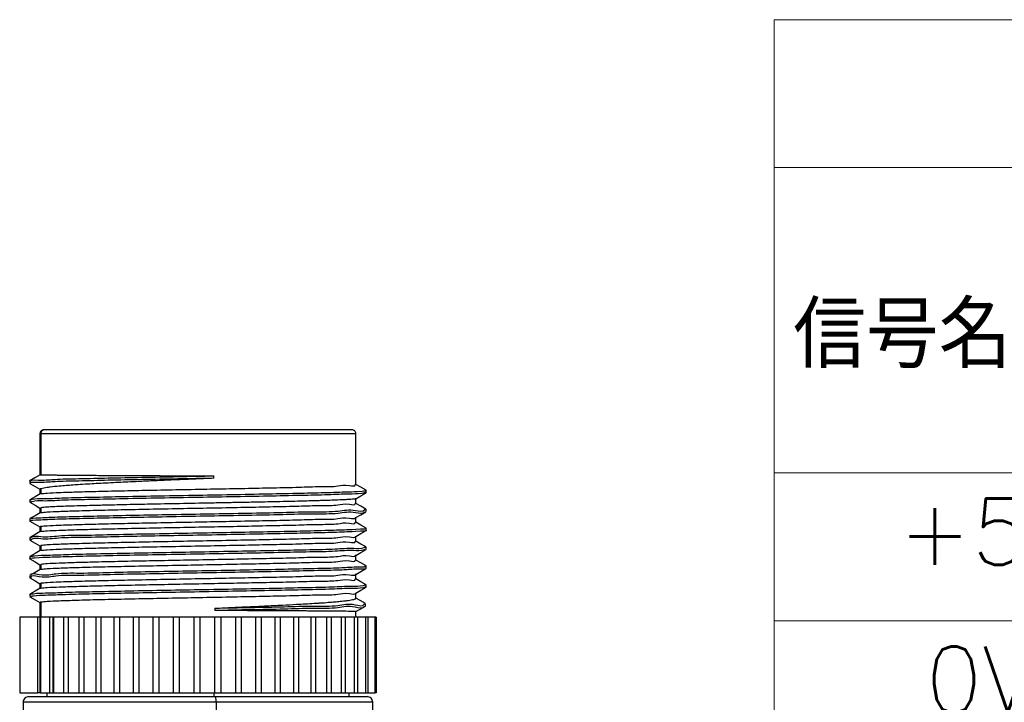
# Model space of a CAD drawing. Header units: millimetres. Extents: x 10 to 584, y 10 to 410.
# Tile 24 of 26: x 337 to 389, y 313 to 349. Entities that reach past the tile are written whole.
import ezdxf

# ---------------------------------------------------------------- set-up
doc = ezdxf.new("R2010")
doc.units = ezdxf.units.MM
doc.header["$LTSCALE"] = 2
doc.linetypes.add('SLD-实线', pattern=[0])
doc.styles.add('SLDTEXTSTYLE0', font='txt', dxfattribs={"bigfont": 'bigfont'})

# ---------------------------------------------------------------- blocks, each defined once
blk = doc.blocks.new('SW_TABLEANNOTATION_1')
at = {"color": 0, "linetype": 'SLD-实线', "lineweight": 18}
for q in [(0, -7.819), (21.821, 0)]:
    blk.add_line((0, 0), q, dxfattribs=at)
at = {"color": 0, "linetype": 'Continuous', "lineweight": 0}
for p, q in [((0, -7.819), (0, -23.989)), ((0, -7.819), (21.821, -7.819)), ((0, -23.989), (0, -31.809)), ((0, -23.989), (21.821, -23.989)), ((0, -31.809), (0, -39.628)), ((0, -31.809), (21.821, -31.809))]:
    blk.add_line(p, q, dxfattribs=at)
at = {"color": 0, "linetype": 'Continuous', "lineweight": 0, "char_height": 3.5, "attachment_point": 1, "style": 'SLDTEXTSTYLE0'}
for s, insert in [('信号名', (1, -14.931)), ('+5V', (6.546, -25.348)), ('0V', (8.001, -33.168))]:
    blk.add_mtext(s, dxfattribs=dict(at, insert=insert))

msp = doc.modelspace()

# ---------------------------------------------------------------- linework, layer by layer
at = {"color": 7, "linetype": 'SLD-实线', "lineweight": 25}
for p, q in [((337.955001, 327.374858), (337.955001, 325.184365)), ((338.000732, 327.374858), (338.000732, 325.19607)), ((338.199638, 327.574861), (338.155001, 327.574861)), ((354.475001, 327.574861), (338.199638, 327.574861)), ((354.675002, 324.681138), (354.675002, 327.374858)), ((337.416428, 324.870412), (337.416428, 324.745414)), ((347.16279, 325.011869), (347.16279, 325.136867)), ((337.955001, 324.456994), (337.955001, 324.183633)), ((337.996694, 324.18592), (338.000732, 324.197424)), ((338.000732, 324.453657), (338.000732, 324.197424)), ((355.213707, 324.245562), (355.213707, 324.37056)), ((337.417287, 323.870552), (337.417287, 323.745553)), ((354.675002, 323.68092), (354.675002, 323.95525)), ((337.955001, 323.455629), (337.955001, 323.183646)), ((337.987675, 323.18641), (338.000732, 323.198092)), ((338.000732, 323.452284), (337.995168, 323.435505)), ((338.000732, 323.452284), (338.000732, 323.198092)), ((355.211958, 323.245768), (355.211958, 323.370767)), ((337.417858, 322.870684), (337.417858, 322.745678)), ((354.675002, 322.681804), (354.675002, 322.955494)), ((337.955001, 322.454956), (337.955001, 322.184165)), ((337.996922, 322.18687), (338.000732, 322.19809)), ((338.000732, 322.451611), (338.000732, 322.19809)), ((355.213471, 322.245632), (355.213471, 322.370638)), ((337.416466, 321.870779), (337.416466, 321.745773)), ((354.675002, 321.681787), (354.675002, 321.954583)), ((337.955001, 321.454962), (337.955001, 321.184238)), ((338.000732, 321.451617), (337.995081, 321.43495)), ((337.996853, 321.186689), (338.000732, 321.198118)), ((338.000732, 321.451617), (338.000732, 321.198118)), ((355.213357, 321.245764), (355.213357, 321.370763)), ((337.416336, 320.870605), (337.416336, 320.745607)), ((354.675002, 320.681741), (354.675002, 320.954603)), ((337.955001, 320.454937), (337.955001, 320.184303)), ((338.000732, 320.4516), (337.995081, 320.434933)), ((337.996791, 320.186538), (338.000732, 320.198153)), ((338.000732, 320.4516), (338.000732, 320.198153)), ((355.213262, 320.245747), (355.213262, 320.370753)), ((337.416227, 319.870611), (337.416227, 319.745605)), ((337.955001, 319.454898), (337.955001, 319.184368)), ((338.000732, 319.45156), (337.995081, 319.434893)), ((338.000732, 319.45156), (338.000732, 319.198211)), ((354.675002, 319.681679), (354.675002, 319.954646)), ((354.675002, 318.660584), (354.675002, 318.954711)), ((355.213197, 319.245671), (355.213197, 319.370669)), ((337.416156, 318.870795), (337.416156, 318.745797)), ((337.955001, 318.455246), (337.955001, 317.65486)), ((338.000732, 318.451506), (338.000732, 317.65486)), ((347.214106, 318.137852), (347.214106, 318.012853)), ((354.675002, 317.65486), (354.675002, 317.956184)), ((355.18234, 318.250184), (355.18234, 318.375182)), ((336.880868, 317.65486), (336.880868, 313.65486)), ((337.847599, 317.65486), (336.880868, 317.65486)), ((337.847599, 313.65486), (337.847599, 317.65486)), ((337.96515, 317.65486), (337.847599, 317.65486)), ((337.96515, 313.65486), (337.96515, 317.65486)), ((337.995201, 317.65486), (337.96515, 317.65486)), ((337.995201, 313.65486), (337.995201, 317.65486)), ((338.477104, 317.65486), (337.995201, 317.65486)), ((338.477104, 313.65486), (338.477104, 317.65486)), ((338.660211, 317.65486), (338.477104, 317.65486)), ((338.660211, 313.65486), (338.660211, 317.65486)), ((338.679171, 317.65486), (338.660211, 317.65486)), ((338.679171, 313.65486), (338.679171, 317.65486)), ((339.215195, 317.65486), (338.679171, 317.65486)), ((339.215195, 313.65486), (339.215195, 317.65486)), ((339.443393, 317.65486), (339.215195, 317.65486)), ((339.443124, 317.65486), (339.443124, 313.65486)), ((340.036525, 317.65486), (339.443124, 317.65486)), ((340.036525, 313.65486), (340.036525, 317.65486)), ((340.298246, 317.65486), (340.036525, 317.65486)), ((340.931465, 317.65486), (340.288315, 317.65486)), ((340.29641, 313.65486), (340.298246, 317.65486)), ((340.931465, 313.65486), (340.931465, 317.65486)), ((341.20114, 317.65486), (340.931465, 317.65486)), ((341.20114, 313.65486), (341.20114, 317.65486)), ((341.889522, 317.65486), (341.20114, 317.65486)), ((341.889522, 313.65486), (341.889522, 317.65486)), ((342.175306, 317.65486), (341.889522, 317.65486)), ((342.175306, 313.65486), (342.175306, 317.65486)), ((342.899463, 317.65486), (342.175306, 317.65486)), ((342.899463, 313.65486), (342.899463, 317.65486)), ((343.198006, 317.65486), (342.899463, 317.65486)), ((343.198006, 313.65486), (343.198006, 317.65486)), ((343.949449, 317.65486), (343.198006, 317.65486)), ((343.949449, 313.65486), (343.949449, 317.65486)), ((344.25725, 317.65486), (343.949449, 317.65486)), ((344.25725, 313.65486), (344.25725, 317.65486)), ((345.027168, 317.65486), (344.25725, 317.65486)), ((345.027168, 313.65486), (345.027168, 317.65486)), ((345.340618, 317.65486), (345.027168, 317.65486)), ((345.340618, 313.65486), (345.340618, 317.65486)), ((346.119986, 317.65486), (345.340618, 317.65486)), ((346.119986, 313.65486), (346.119986, 317.65486)), ((346.435411, 317.65486), (346.119986, 317.65486)), ((346.435411, 313.65486), (346.435411, 317.65486)), ((347.215091, 317.65486), (346.435411, 317.65486)), ((347.215091, 313.65486), (347.215091, 317.65486)), ((347.528793, 317.65486), (347.215091, 317.65486)), ((347.528793, 317.65486), (347.528793, 313.65486)), ((348.299643, 317.65486), (347.528793, 317.65486)), ((348.299643, 317.65486), (348.299643, 313.65486)), ((348.607943, 317.65486), (348.299643, 317.65486)), ((348.607943, 317.65486), (348.607943, 313.65486)), ((349.360926, 317.65486), (348.607943, 317.65486)), ((349.360926, 317.65486), (349.360926, 313.65486)), ((349.660211, 317.65486), (349.360926, 317.65486)), ((349.660211, 317.65486), (349.660211, 313.65486)), ((350.386499, 317.65486), (349.660211, 317.65486)), ((350.386499, 317.65486), (350.386499, 313.65486)), ((350.673259, 317.65486), (350.386499, 317.65486)), ((350.673259, 317.65486), (350.673259, 313.65486)), ((351.364338, 317.65486), (350.673259, 317.65486)), ((351.364338, 317.65486), (351.364338, 313.65486)), ((351.635211, 317.65486), (351.364338, 317.65486)), ((351.635211, 317.65486), (351.635211, 313.65486)), ((352.282977, 317.65486), (351.635211, 317.65486)), ((352.282977, 317.65486), (352.282977, 313.65486)), ((352.534789, 317.65486), (352.282977, 317.65486)), ((352.534789, 317.65486), (352.534789, 313.65486)), ((353.131809, 317.65486), (352.534789, 317.65486)), ((353.361445, 317.65486), (353.131647, 317.65486)), ((353.131809, 313.65486), (353.131809, 317.65486)), ((353.361445, 317.65486), (353.361445, 313.65486)), ((353.904864, 317.65486), (353.361445, 317.65486)), ((354.105488, 317.65486), (353.900399, 317.65486)), ((353.904864, 313.65486), (353.904864, 317.65486)), ((354.105488, 317.65486), (354.105488, 313.65486)), ((354.594797, 317.65486), (354.105488, 317.65486)), ((354.758194, 317.65486), (354.585565, 317.65486)), ((354.594797, 313.65486), (354.594797, 317.65486)), ((354.758194, 317.65486), (354.758194, 313.65486)), ((355.193518, 317.65486), (354.758194, 317.65486)), ((355.311912, 317.65486), (355.178064, 317.65486)), ((355.193518, 313.65486), (355.193518, 317.65486)), ((355.311912, 317.65486), (355.311912, 313.65486)), ((355.694011, 317.65486), (355.311912, 317.65486)), ((355.749134, 317.65486), (355.670625, 317.65486)), ((355.694011, 313.65486), (355.694011, 317.65486)), ((355.749134, 317.65486), (355.749134, 313.65486)), ((336.880868, 313.65486), (337.847599, 313.65486)), ((337.365001, 313.454856), (347.24986, 313.454856)), ((337.96515, 313.65486), (337.847599, 313.65486)), ((337.96515, 313.65486), (337.995201, 313.65486)), ((337.995201, 313.65486), (338.477104, 313.65486)), ((338.315001, 313.65486), (338.315001, 313.454856)), ((338.477104, 313.65486), (338.660211, 313.65486)), ((338.660211, 313.65486), (338.679171, 313.65486)), ((338.679171, 313.65486), (339.215195, 313.65486)), ((339.215195, 313.65486), (339.443393, 313.65486)), ((339.443124, 313.65486), (340.036525, 313.65486)), ((340.036525, 313.65486), (340.29641, 313.65486)), ((340.288057, 313.65486), (340.931465, 313.65486)), ((340.931465, 313.65486), (341.20114, 313.65486)), ((341.20114, 313.65486), (341.889522, 313.65486)), ((341.889522, 313.65486), (342.175306, 313.65486)), ((342.175306, 313.65486), (342.899463, 313.65486)), ((342.899463, 313.65486), (343.198006, 313.65486)), ((343.198006, 313.65486), (343.949449, 313.65486)), ((343.949449, 313.65486), (344.25725, 313.65486)), ((344.25725, 313.65486), (345.027168, 313.65486)), ((345.027168, 313.65486), (345.340618, 313.65486)), ((345.340618, 313.65486), (346.119986, 313.65486)), ((346.119986, 313.65486), (346.435411, 313.65486)), ((346.435411, 313.65486), (347.215091, 313.65486)), ((347.215091, 313.65486), (347.528793, 313.65486)), ((347.24986, 313.454856), (355.265001, 313.454856)), ((347.528793, 313.65486), (348.299643, 313.65486)), ((348.299643, 313.65486), (348.607943, 313.65486)), ((348.607943, 313.65486), (349.360926, 313.65486)), ((349.360926, 313.65486), (349.660211, 313.65486)), ((349.660211, 313.65486), (350.386499, 313.65486)), ((350.386499, 313.65486), (350.673259, 313.65486)), ((350.673259, 313.65486), (351.364338, 313.65486)), ((351.364338, 313.65486), (351.635211, 313.65486)), ((351.635211, 313.65486), (352.282977, 313.65486)), ((352.282977, 313.65486), (352.534789, 313.65486)), ((352.534789, 313.65486), (353.131809, 313.65486)), ((353.131647, 313.65486), (353.361445, 313.65486)), ((353.361445, 313.65486), (353.904864, 313.65486)), ((353.900399, 313.65486), (354.105488, 313.65486)), ((354.105488, 313.65486), (354.594797, 313.65486)), ((354.315002, 313.454856), (354.315002, 313.65486)), ((354.585565, 313.65486), (354.758194, 313.65486)), ((354.758194, 313.65486), (355.193518, 313.65486)), ((355.178064, 313.65486), (355.311912, 313.65486)), ((355.311912, 313.65486), (355.694011, 313.65486)), ((355.749134, 313.65486), (355.670625, 313.65486)), ((337.065001, 313.154859), (337.065001, 300.954861)), ((347.281195, 313.154859), (347.281195, 294.75486)), ((355.565, 312.454862), (355.565, 313.154859))]:
    msp.add_line(p, q, dxfattribs=at)
at = {"color": 8, "linetype": 'SLD-实线', "lineweight": 25}
for p, q in [((337.955001, 327.374858), (338.000732, 327.374858)), ((338.000732, 327.374858), (354.675002, 327.374858)), ((347.150629, 313.65486), (347.150629, 313.454856)), ((347.281195, 313.154859), (337.065001, 313.154859)), ((355.565, 313.154859), (347.281195, 313.154859))]:
    msp.add_line(p, q, dxfattribs=at)
at = {"color": 7, "linetype": 'SLD-实线', "lineweight": 25, "flags": 128}
for points in [[(337.961832, 325.188306), (337.690696, 325.031688), (337.419554, 324.875061)], [(337.420772, 324.740876), (337.691958, 324.584228), (337.955001, 324.432273)], [(355.209297, 324.37556), (354.938079, 324.53223), (354.675002, 324.6842)], [(337.963898, 324.188774), (337.692724, 324.03211), (337.421541, 323.875447)], [(354.666771, 323.927221), (354.937965, 324.083877), (355.209166, 324.240533)], [(337.421636, 323.740532), (337.692801, 323.583876), (337.955001, 323.432391)], [(355.207687, 323.375602), (354.936529, 323.532266), (354.675002, 323.683371)], [(337.964012, 323.188846), (337.692859, 323.032183), (337.421699, 322.875519)], [(354.665517, 322.927428), (354.936646, 323.084083), (355.207784, 323.240739)], [(337.422266, 322.740783), (337.693408, 322.584135), (337.955001, 322.432992)], [(355.209556, 322.375518), (354.938362, 322.532174), (354.675002, 322.684315)], [(337.963605, 322.189135), (337.692412, 322.032471), (337.421209, 321.875815)], [(354.66684, 321.927545), (354.938017, 322.084201), (355.209204, 322.240849)], [(337.42032, 321.740923), (337.691512, 321.584267), (337.955001, 321.432059)], [(355.208928, 321.375807), (354.937727, 321.53247), (354.675002, 321.684246)], [(337.963133, 321.188939), (337.691928, 321.032268), (337.420715, 320.875605)], [(354.66673, 320.927528), (354.937909, 321.084184), (355.209097, 321.24084)], [(337.420793, 320.740585), (337.691992, 320.583929), (337.955001, 320.431997)], [(355.209068, 320.375656), (354.937866, 320.532327), (354.675002, 320.684184)], [(337.9627, 320.188751), (337.691495, 320.032087), (337.42028, 319.875424)], [(354.666426, 319.927384), (354.937598, 320.08404), (355.208781, 320.240696)], [(337.420695, 319.740606), (337.69189, 319.583957), (337.955001, 319.431965)], [(355.209259, 319.375482), (354.938068, 319.532146), (354.675002, 319.684123)], [(337.963007, 319.188994), (337.691809, 319.032331), (337.420602, 318.875675)], [(354.666627, 318.927509), (354.937792, 319.084157), (355.208965, 319.240806)], [(337.420022, 318.740998), (337.691221, 318.58435), (337.955001, 318.431971)], [(355.179476, 318.379511), (354.908485, 318.536256), (354.675002, 318.671321)], [(354.675002, 317.955461), (354.906961, 318.089393), (355.177991, 318.245885)]]:
    msp.add_lwpolyline(points, dxfattribs=at)
at = {"color": 7, "linetype": 'SLD-实线', "lineweight": 25}
for centre, radius, start, end in [((338.154997, 327.374865), 0.199996, 89.9988907, 180.0020765), ((338.20019, 327.375403), 0.199459, 90.1586329, 180.1566214), ((354.475004, 327.374864), 0.199997, 359.9982651, 90.0009345), ((337.364995, 313.154862), 0.299994, 89.9989175, 180.0006156), ((346.539681, 313.229041), 0.745216, 354.287001, 17.6390425), ((355.265008, 313.154864), 0.299992, 359.998929, 90.0014268)]:
    msp.add_arc(centre, radius, start, end, dxfattribs=at)
for points, knots in [([(337.962009, 325.186175), (337.961801, 325.186741), (337.956868, 325.200169), (337.979272, 325.198075), (338.000732, 325.19607)], [0, 0, 0, 0, 0.0421117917, 1, 1, 1, 1]), ([(338.000732, 325.19607), (338.016745, 325.196678), (338.058825, 325.198275), (338.131954, 325.196067), (338.226588, 325.193819), (338.296848, 325.191671), (338.348251, 325.190532), (338.397117, 325.189745), (338.482447, 325.188459), (338.608743, 325.186845), (338.771428, 325.184952), (339.007444, 325.182561), (339.316161, 325.179729), (339.692832, 325.176573), (340.110089, 325.173314), (340.565374, 325.170008), (340.953931, 325.167087), (341.338522, 325.164903), (341.674386, 325.163272), (342.056095, 325.161438), (342.402286, 325.159912), (342.800376, 325.157889), (343.30497, 325.155113), (344.232091, 325.149854), (345.537355, 325.143169), (346.617629, 325.138981), (347.16279, 325.136867)], [0, 0, 0, 0, 0.005245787, 0.013784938, 0.023942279, 0.036245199, 0.036798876, 0.040777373, 0.052247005, 0.064741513, 0.082133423, 0.105518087, 0.142023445, 0.183219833, 0.228854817, 0.278648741, 0.332296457, 0.356082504, 0.404576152, 0.442268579, 0.481065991, 0.517929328, 0.572615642, 0.646286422, 0.821498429, 1, 1, 1, 1]), ([(347.16279, 325.011869), (346.522139, 324.999763), (345.247845, 324.975684), (343.388003, 324.939601), (341.621419, 324.906652), (340.154352, 324.864304), (338.752323, 324.849712), (338.266279, 324.7748), (337.300351, 324.807189), (337.456305, 324.749281), (337.4667, 324.745421)], [0, 0, 0, 0, 0.196815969, 0.391479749, 0.573629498, 0.733468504, 0.862141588, 0.952171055, 0.996811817, 1, 1, 1, 1]), ([(337.466726, 324.870412), (337.456321, 324.874275), (337.300344, 324.932175), (338.266267, 324.89981), (338.752329, 324.974705), (340.15435, 324.989304), (341.621419, 325.031649), (343.388002, 325.0646), (345.247845, 325.100682), (346.52214, 325.124761), (347.16279, 325.136867)], [0, 0, 0, 0, 0.003190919, 0.047831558, 0.137860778, 0.266533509, 0.426372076, 0.608521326, 0.803184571, 1, 1, 1, 1]), ([(347.16279, 325.011869), (346.980161, 325.00406), (346.614475, 324.988423), (346.066081, 324.96526), (345.487601, 324.941145), (344.771119, 324.910422), (343.98343, 324.87534), (343.224539, 324.840494), (342.624296, 324.812142), (342.094159, 324.786784), (341.573807, 324.760774), (341.068903, 324.734381), (340.57436, 324.706231), (340.125225, 324.678488), (339.709246, 324.65029), (339.337185, 324.623004), (338.938542, 324.590226), (338.616619, 324.558678), (338.413257, 324.53293), (338.357504, 324.525186), (338.227469, 324.506424), (338.110557, 324.479216), (338.000732, 324.453657)], [0, 0, 0, 0, 0.059710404, 0.119560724, 0.179293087, 0.248835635, 0.353815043, 0.436847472, 0.496989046, 0.550103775, 0.610215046, 0.667174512, 0.715255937, 0.772019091, 0.814163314, 0.851447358, 0.893878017, 0.944821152, 0.957086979, 0.960833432, 0.963207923, 1, 1, 1, 1]), ([(338.000732, 324.197424), (338.110707, 324.208712), (338.432181, 324.241709), (339.061904, 324.262933), (339.969235, 324.295704), (341.120762, 324.324614), (342.471736, 324.355482), (343.970421, 324.385935), (345.559283, 324.416597), (347.176817, 324.447431), (348.762593, 324.47746), (350.249643, 324.510196), (351.600507, 324.533771), (352.703762, 324.583815), (353.680021, 324.561924), (354.107593, 324.698756), (354.675375, 324.570792), (354.636747, 324.676159), (354.634921, 324.681138)], [0, 0, 0, 0, 0.019899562, 0.058169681, 0.113369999, 0.183387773, 0.265536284, 0.356661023, 0.453261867, 0.551628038, 0.647980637, 0.73861852, 0.820060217, 0.889178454, 0.943321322, 0.980417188, 0.999074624, 1, 1, 1, 1]), ([(355.17739, 324.240495), (355.114396, 324.229515), (354.828706, 324.179714), (354.171201, 324.176082), (353.097122, 324.127654), (351.666475, 324.099068), (349.957072, 324.061688), (348.057405, 324.026933), (346.066584, 323.991386), (344.088989, 323.955316), (342.226966, 323.922057), (340.580527, 323.880361), (339.227815, 323.863926), (338.258614, 323.789002), (337.694782, 323.827049), (337.489073, 323.755018), (337.462021, 323.745546)], [0, 0, 0, 0, 0.010812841, 0.049038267, 0.110806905, 0.192967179, 0.291069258, 0.400174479, 0.514466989, 0.628002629, 0.734894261, 0.829532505, 0.906913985, 0.963205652, 0.995161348, 1, 1, 1, 1]), ([(337.47696, 323.875484), (337.499063, 323.883152), (337.699933, 323.952832), (338.258786, 323.913122), (339.227734, 323.989329), (340.580563, 324.005207), (342.226929, 324.047106), (344.089111, 324.0803), (346.066109, 324.116385), (348.05915, 324.151944), (349.951152, 324.186642), (351.684794, 324.224205), (353.046614, 324.25227), (354.287579, 324.301961), (354.652687, 324.303356), (355.29058, 324.361581), (355.195918, 324.37419), (355.185414, 324.375589)], [0, 0, 0, 0, 0.003940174, 0.035806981, 0.091942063, 0.169108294, 0.263483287, 0.370077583, 0.483297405, 0.597271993, 0.70607372, 0.803902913, 0.885834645, 0.947431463, 0.98555056, 0.998396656, 1, 1, 1, 1]), ([(338.000732, 324.453657), (337.972101, 324.448417), (337.940825, 324.442693), (337.958192, 324.435394), (337.959661, 324.434777)], [0, 0, 0, 0, 0.915445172, 1, 1, 1, 1]), ([(354.66466, 323.929255), (354.661981, 323.927436), (354.643922, 323.915176), (354.581437, 323.91446), (354.474572, 323.897646), (354.318676, 323.889401), (354.05842, 323.872737), (353.712926, 323.857418), (353.269021, 323.840449), (352.861154, 323.827909), (352.457511, 323.816487), (352.051656, 323.805563), (351.555634, 323.79294), (350.960191, 323.778688), (350.335948, 323.764369), (349.600495, 323.748843), (348.822249, 323.733636), (347.977144, 323.71753), (346.89647, 323.69644), (345.555065, 323.670491), (344.276331, 323.64633), (343.337664, 323.627799), (342.705149, 323.614533), (342.071945, 323.600376), (341.512617, 323.587346), (340.865947, 323.57193), (340.191903, 323.5551), (339.497197, 323.534023), (338.967539, 323.515109), (338.546383, 323.494492), (338.222732, 323.479795), (338.053561, 323.458831), (338.000732, 323.452284)], [0, 0, 0, 0, 0.000579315, 0.00390431, 0.010648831, 0.020394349, 0.031793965, 0.057655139, 0.08256157, 0.111733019, 0.131064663, 0.155212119, 0.184777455, 0.22033418, 0.26237021, 0.297116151, 0.352680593, 0.402413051, 0.449188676, 0.54714434, 0.64379358, 0.679289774, 0.716055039, 0.757615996, 0.793239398, 0.816712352, 0.873993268, 0.914544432, 0.94175878, 0.969338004, 0.990424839, 1, 1, 1, 1]), ([(338.000732, 323.198092), (338.110707, 323.209359), (338.432185, 323.242293), (339.061904, 323.263489), (339.969236, 323.296189), (341.120762, 323.325062), (342.471737, 323.35585), (343.970421, 323.386264), (345.559283, 323.416859), (347.176817, 323.447649), (348.762593, 323.477615), (350.249641, 323.510296), (351.600511, 323.533805), (352.70375, 323.583814), (353.680048, 323.561839), (354.107537, 323.698671), (354.675416, 323.57061), (354.636746, 323.675948), (354.634921, 323.68092)], [0, 0, 0, 0, 0.019899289, 0.05816938, 0.113369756, 0.183387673, 0.265536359, 0.356661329, 0.453262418, 0.551628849, 0.647981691, 0.738619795, 0.820061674, 0.889180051, 0.943322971, 0.980418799, 0.999075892, 1, 1, 1, 1]), ([(355.151784, 323.240717), (355.148763, 323.23561), (355.062672, 323.09007), (354.447608, 323.281841), (353.641146, 323.097185), (352.311495, 323.131776), (350.72953, 323.070995), (348.894534, 323.044118), (346.932852, 323.006088), (344.934008, 322.971297), (343.017363, 322.935655), (341.241899, 322.900471), (339.822987, 322.86549), (338.504828, 322.83205), (338.097204, 322.79944), (337.321829, 322.773966), (337.440491, 322.747758), (337.449838, 322.745693)], [0, 0, 0, 0, 0.000993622, 0.02831793, 0.080170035, 0.153715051, 0.245359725, 0.35009282, 0.462589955, 0.576935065, 0.687140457, 0.787448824, 0.872725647, 0.938290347, 0.981046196, 0.998506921, 1, 1, 1, 1]), ([(337.449881, 322.870684), (337.440517, 322.872751), (337.321824, 322.898953), (338.097176, 322.92445), (338.504844, 322.957042), (339.822981, 322.990491), (341.241901, 323.025468), (343.017362, 323.060654), (344.934009, 323.096294), (346.932847, 323.131094), (348.894551, 323.169089), (350.729475, 323.196082), (352.311657, 323.256514), (353.640728, 323.222855), (354.448468, 323.405459), (355.064235, 323.215864), (355.150866, 323.363905), (355.154878, 323.370759)], [0, 0, 0, 0, 0.001495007, 0.018949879, 0.061691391, 0.127234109, 0.21248234, 0.312757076, 0.422925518, 0.53723229, 0.649691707, 0.754389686, 0.846003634, 0.919523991, 0.971358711, 0.998673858, 1, 1, 1, 1]), ([(354.636714, 322.930184), (354.637839, 322.927031), (354.674522, 322.82427), (354.105294, 322.954549), (353.681188, 322.815487), (352.703292, 322.838423), (351.600673, 322.787952), (350.24959, 322.764519), (348.762609, 322.731713), (347.176812, 322.70171), (345.559285, 322.670846), (343.97042, 322.640187), (342.471736, 322.609711), (341.120762, 322.57884), (339.969235, 322.549921), (339.061904, 322.517148), (338.432181, 322.495906), (338.110707, 322.462902), (338.000732, 322.451611)], [0, 0, 0, 0, 0.000590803, 0.019254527, 0.056362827, 0.110523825, 0.179665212, 0.261134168, 0.351802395, 0.448187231, 0.546586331, 0.643219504, 0.73437475, 0.816550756, 0.886591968, 0.94181077, 0.980093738, 1, 1, 1, 1]), ([(338.000732, 322.19809), (338.110707, 322.209378), (338.432181, 322.242376), (339.061904, 322.2636), (339.969235, 322.296371), (341.120762, 322.325281), (342.471736, 322.356148), (343.970421, 322.386602), (345.559283, 322.417263), (347.176817, 322.448098), (348.762593, 322.478126), (350.249643, 322.510864), (351.600506, 322.534435), (352.703765, 322.584488), (353.680014, 322.562571), (354.107608, 322.699433), (354.675361, 322.571447), (354.636747, 322.676823), (354.634921, 322.681804)], [0, 0, 0, 0, 0.019899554, 0.058169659, 0.113369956, 0.183387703, 0.265536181, 0.356660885, 0.453261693, 0.551627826, 0.647980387, 0.738618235, 0.820059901, 0.889178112, 0.943320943, 0.980416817, 0.999074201, 1, 1, 1, 1]), ([(355.189567, 322.245632), (355.196927, 322.244213), (355.305432, 322.223286), (354.56199, 322.188007), (354.173325, 322.164024), (352.87142, 322.12635), (351.468883, 322.093103), (349.703664, 322.057329), (347.79321, 322.021953), (345.795557, 321.986841), (343.828698, 321.949713), (341.987971, 321.919922), (340.382673, 321.867883), (339.061471, 321.879228), (338.179128, 321.744437), (337.623003, 321.867933), (337.481722, 321.753256), (337.472511, 321.74578)], [0, 0, 0, 0, 0.001181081, 0.017414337, 0.058910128, 0.123466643, 0.207831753, 0.30750594, 0.417359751, 0.531612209, 0.644318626, 0.749585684, 0.841930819, 0.91650192, 0.969475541, 0.998010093, 1, 1, 1, 1]), ([(337.479002, 321.875838), (337.486084, 321.881539), (337.625485, 321.993765), (338.179636, 321.868152), (339.061228, 322.00484), (340.382766, 321.992657), (341.987941, 322.044997), (343.828699, 322.074685), (345.79559, 322.111857), (347.793076, 322.146951), (349.704128, 322.182314), (351.467426, 322.218147), (352.875507, 322.251219), (354.163616, 322.289329), (354.578834, 322.312473), (355.307686, 322.349594), (355.182553, 322.372446), (355.165483, 322.375563)], [0, 0, 0, 0, 0.00152577, 0.030034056, 0.08295897, 0.157461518, 0.249721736, 0.354892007, 0.467494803, 0.581642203, 0.691395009, 0.79097755, 0.87526509, 0.939762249, 0.981219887, 0.997438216, 1, 1, 1, 1]), ([(338.000732, 322.451611), (337.98579, 322.451865), (337.967668, 322.452172), (337.960741, 322.437794), (337.959526, 322.435272)], [0, 0, 0, 0, 0.8245603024, 1, 1, 1, 1]), ([(354.636675, 321.92943), (354.637815, 321.926243), (354.674594, 321.823456), (354.105279, 321.953758), (353.681195, 321.814762), (352.703289, 321.837749), (351.600674, 321.787336), (350.249589, 321.763962), (348.762609, 321.731205), (347.176812, 321.701252), (345.559285, 321.670449), (343.97042, 321.639848), (342.471737, 321.60943), (341.120762, 321.57862), (339.969236, 321.549748), (339.061904, 321.517027), (338.432184, 321.495828), (338.110707, 321.462886), (338.000732, 321.451617)], [0, 0, 0, 0, 0.000597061, 0.019260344, 0.056368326, 0.110528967, 0.179669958, 0.26113848, 0.351806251, 0.44819061, 0.546589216, 0.643221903, 0.734376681, 0.816552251, 0.886593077, 0.941811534, 0.980094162, 1, 1, 1, 1]), ([(338.000732, 321.198118), (338.110707, 321.209403), (338.432181, 321.242392), (339.061904, 321.263624), (339.969235, 321.296379), (341.120762, 321.325298), (342.471736, 321.356149), (343.970421, 321.386612), (345.559283, 321.417255), (347.176817, 321.44811), (348.762593, 321.47812), (350.249643, 321.510865), (351.600507, 321.534424), (352.703762, 321.584476), (353.680021, 321.562571), (354.107593, 321.699405), (354.675375, 321.571442), (354.636747, 321.676808), (354.634921, 321.681787)], [0, 0, 0, 0, 0.019899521, 0.058169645, 0.113369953, 0.183387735, 0.265536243, 0.356660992, 0.453261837, 0.551628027, 0.647980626, 0.738618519, 0.820060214, 0.889178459, 0.943321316, 0.980417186, 0.999074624, 1, 1, 1, 1]), ([(355.151685, 321.240802), (355.135879, 321.233853), (354.952959, 321.153437), (354.405639, 321.214959), (353.461697, 321.123766), (352.123198, 321.114838), (350.490323, 321.070375), (348.636073, 321.038048), (346.662337, 321.001681), (344.6672, 320.966278), (342.768703, 320.931308), (341.021466, 320.894453), (339.650018, 320.864385), (338.373255, 320.81923), (338.024552, 320.809614), (337.334233, 320.760196), (337.421446, 320.746019), (337.423984, 320.745607)], [0, 0, 0, 0, 0.0029096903, 0.0336724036, 0.0886658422, 0.165036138, 0.2587767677, 0.3650337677, 0.4782250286, 0.5924564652, 0.7017734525, 0.8004330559, 0.8833342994, 0.9461069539, 0.9855123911, 0.9995784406, 1, 1, 1, 1]), ([(337.442277, 320.875627), (337.515989, 320.887402), (337.820145, 320.935991), (338.501567, 320.943456), (339.594999, 320.989712), (341.041302, 321.019345), (342.762327, 321.056342), (344.669072, 321.091262), (346.661828, 321.126699), (348.636204, 321.163026), (350.49028, 321.19543), (352.123247, 321.239669), (353.461582, 321.249238), (354.405883, 321.338942), (354.957089, 321.279238), (355.143761, 321.362033), (355.163461, 321.37077)], [0, 0, 0, 0, 0.012619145, 0.05207046, 0.114916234, 0.197914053, 0.296688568, 0.40613289, 0.520497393, 0.633820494, 0.740201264, 0.834051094, 0.910510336, 0.965567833, 0.996366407, 1, 1, 1, 1]), ([(354.63668, 320.929435), (354.637818, 320.926254), (354.674587, 320.823472), (354.105278, 320.953769), (353.681195, 320.814778), (352.703289, 320.83775), (351.600673, 320.787346), (350.249589, 320.763954), (348.762609, 320.731218), (347.176812, 320.701246), (345.559284, 320.670451), (343.97042, 320.639836), (342.471737, 320.609419), (341.120762, 320.578616), (339.969236, 320.549723), (339.061903, 320.517024), (338.432184, 320.495809), (338.110707, 320.462868), (338.000732, 320.4516)], [0, 0, 0, 0, 0.000596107, 0.019259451, 0.056367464, 0.110528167, 0.179669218, 0.261137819, 0.351805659, 0.448190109, 0.5465888, 0.643221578, 0.734376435, 0.816552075, 0.886592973, 0.941811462, 0.980094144, 1, 1, 1, 1]), ([(338.000732, 320.198153), (338.110707, 320.209439), (338.432181, 320.242428), (339.061904, 320.26365), (339.969235, 320.296396), (341.120762, 320.325321), (342.471736, 320.356159), (343.970421, 320.386627), (345.559283, 320.417263), (347.176817, 320.448095), (348.762593, 320.478115), (350.249643, 320.510845), (351.600507, 320.534409), (352.703761, 320.584456), (353.680022, 320.562531), (354.107591, 320.699387), (354.675375, 320.571395), (354.636747, 320.676762), (354.634921, 320.681741)], [0, 0, 0, 0, 0.019899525, 0.058169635, 0.113369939, 0.183387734, 0.265536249, 0.356661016, 0.453261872, 0.551628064, 0.647980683, 0.738618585, 0.820060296, 0.889178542, 0.943321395, 0.980417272, 0.999074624, 1, 1, 1, 1]), ([(337.472398, 319.875439), (337.470454, 319.879553), (337.403594, 320.021032), (338.247562, 319.829216), (338.831587, 320.019163), (340.219076, 319.98022), (341.743761, 320.04295), (343.573847, 320.069036), (345.524734, 320.107331), (347.525793, 320.141968), (349.453226, 320.177992), (351.245544, 320.211991), (352.695274, 320.250529), (354.03648, 320.27526), (354.488869, 320.32586), (355.312924, 320.329077), (355.170469, 320.370778), (355.153654, 320.375701)], [0, 0, 0, 0, 0.000750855, 0.025822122, 0.075566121, 0.147300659, 0.237398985, 0.341067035, 0.452955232, 0.56718654, 0.67781383, 0.779046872, 0.865629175, 0.932988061, 0.977704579, 0.997368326, 1, 1, 1, 1]), ([(355.185101, 320.240696), (355.189684, 320.239277), (355.310132, 320.201991), (354.467818, 320.202964), (354.047906, 320.149122), (352.690598, 320.125985), (351.247182, 320.086833), (349.452711, 320.053046), (347.525938, 320.016945), (345.524708, 319.982331), (343.573807, 319.944069), (341.743919, 319.917846), (340.218608, 319.855494), (338.832776, 319.893477), (338.245188, 319.705588), (337.40287, 319.895271), (337.471825, 319.75139), (337.474593, 319.745612)], [0, 0, 0, 0, 0.000779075, 0.020473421, 0.065259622, 0.132723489, 0.219440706, 0.320831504, 0.431631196, 0.546040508, 0.658103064, 0.761932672, 0.852171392, 0.924017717, 0.973839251, 0.998949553, 1, 1, 1, 1]), ([(354.63673, 319.929329), (354.637849, 319.926196), (354.674553, 319.82348), (354.105225, 319.95385), (353.681222, 319.814778), (352.703278, 319.83779), (351.600677, 319.787358), (350.249588, 319.763981), (348.76261, 319.731216), (347.176812, 319.701256), (345.559285, 319.670445), (343.97042, 319.639836), (342.471736, 319.609414), (341.120762, 319.578586), (339.969236, 319.549704), (339.061904, 319.516988), (338.432184, 319.495782), (338.110707, 319.462832), (338.000732, 319.45156)], [0, 0, 0, 0, 0.000587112, 0.019250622, 0.056358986, 0.110520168, 0.179661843, 0.261131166, 0.351799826, 0.44818513, 0.5465847, 0.643218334, 0.734374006, 0.816550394, 0.886591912, 0.941810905, 0.980093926, 1, 1, 1, 1]), ([(338.000732, 319.198211), (338.110707, 319.20949), (338.432183, 319.242463), (339.061903, 319.263698), (339.969236, 319.296428), (341.120761, 319.325348), (342.471736, 319.356181), (343.970421, 319.386627), (345.559283, 319.417272), (347.176817, 319.448093), (348.762593, 319.478105), (350.249642, 319.510833), (351.600509, 319.534372), (352.703757, 319.584427), (353.680031, 319.562492), (354.107574, 319.699343), (354.675389, 319.571345), (354.636746, 319.676702), (354.634921, 319.681679)], [0, 0, 0, 0, 0.019899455, 0.058169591, 0.113369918, 0.18338775, 0.265536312, 0.356661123, 0.453262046, 0.551628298, 0.647980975, 0.73861893, 0.820060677, 0.889178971, 0.943321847, 0.980417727, 0.999075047, 1, 1, 1, 1]), ([(355.158923, 319.240761), (355.125099, 319.231956), (354.895156, 319.172099), (354.306806, 319.191005), (353.298814, 319.128664), (351.919481, 319.10646), (350.250047, 319.06684), (348.374305, 319.032867), (346.391175, 318.997022), (344.404127, 318.961359), (342.516643, 318.926849), (340.828207, 318.88876), (339.424509, 318.862346), (338.384888, 318.809141), (337.757115, 318.813624), (337.493324, 318.757495), (337.438342, 318.745797)], [0, 0, 0, 0, 0.005904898, 0.040143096, 0.098261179, 0.177359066, 0.273204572, 0.380876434, 0.494700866, 0.608762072, 0.71708985, 0.81404725, 0.894535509, 0.954425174, 0.990500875, 1, 1, 1, 1]), ([(337.463322, 318.87572), (337.510004, 318.885563), (337.765547, 318.939448), (338.384965, 318.933552), (339.424475, 318.987604), (340.828219, 319.013661), (342.516639, 319.051891), (344.404129, 319.086344), (346.391174, 319.122024), (348.374307, 319.157866), (350.250041, 319.191876), (351.9195, 319.231335), (353.298764, 319.253998), (354.306915, 319.315289), (354.901957, 319.297891), (355.138467, 319.360043), (355.17893, 319.370677)], [0, 0, 0, 0, 0.008065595, 0.044151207, 0.104057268, 0.184567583, 0.281551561, 0.389909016, 0.504001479, 0.617857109, 0.725558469, 0.821430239, 0.900549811, 0.958683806, 0.992931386, 1, 1, 1, 1]), ([(337.960557, 319.186945), (337.960449, 319.187063), (337.950787, 319.197542), (337.9759, 319.197878), (338.000732, 319.198211)], [0, 0, 0, 0, 0.011178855, 1, 1, 1, 1]), ([(354.636688, 318.929513), (354.637823, 318.926337), (354.674563, 318.823554), (354.105292, 318.953862), (353.681189, 318.814838), (352.703292, 318.837819), (351.600673, 318.787378), (350.249589, 318.763992), (348.762609, 318.731231), (347.176812, 318.701261), (345.559285, 318.670443), (343.97042, 318.63983), (342.471737, 318.609385), (341.120762, 318.578565), (339.969236, 318.549673), (339.061904, 318.51695), (338.432183, 318.495738), (338.110707, 318.462781), (338.000732, 318.451506)], [0, 0, 0, 0, 0.000595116, 0.019258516, 0.056366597, 0.110527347, 0.179668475, 0.261137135, 0.351805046, 0.448189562, 0.546588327, 0.643221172, 0.73437611, 0.816551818, 0.88659277, 0.941811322, 0.980094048, 1, 1, 1, 1]), ([(338.000732, 318.451506), (337.979553, 318.451576), (337.954491, 318.451658), (337.963939, 318.436999), (337.965403, 318.434727)], [0, 0, 0, 0, 0.84506991, 1, 1, 1, 1]), ([(347.214106, 318.137852), (347.690178, 318.158428), (348.563986, 318.196194), (349.75723, 318.250478), (350.721333, 318.297218), (351.598085, 318.343086), (352.235399, 318.37989), (352.64985, 318.406654), (352.763291, 318.414257), (352.799712, 318.416724), (352.813134, 318.417645), (352.81785, 318.417972), (352.819698, 318.418091), (352.820466, 318.418149), (352.820795, 318.418173), (352.82094, 318.418174), (352.821002, 318.418188), (352.951789, 318.414818), (353.197345, 318.449804), (353.536753, 318.47063), (353.803031, 318.495506), (354.037672, 318.519467), (354.234726, 318.543116), (354.419801, 318.571142), (354.539383, 318.595498), (354.616999, 318.617334), (354.650077, 318.634346), (354.677074, 318.64696), (354.67197, 318.658268), (354.670925, 318.660584)], [0, 0, 0, 0, 0.190669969, 0.349965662, 0.477949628, 0.576891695, 0.70126219, 0.73338128, 0.74307256, 0.746755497, 0.747987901, 0.748455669, 0.748647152, 0.748728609, 0.748763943, 0.748779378, 0.748786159, 0.74878914, 0.801008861, 0.84761047, 0.884908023, 0.908006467, 0.941958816, 0.964442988, 0.982539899, 0.991557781, 0.995347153, 0.999047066, 1, 1, 1, 1]), ([(347.214106, 318.137852), (347.843351, 318.150561), (349.064615, 318.175228), (350.818236, 318.201452), (352.333107, 318.265017), (353.651819, 318.221932), (354.385712, 318.427377), (355.080521, 318.202206), (355.116673, 318.368855), (355.118044, 318.375175)], [0, 0, 0, 0, 0.238551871, 0.462990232, 0.66110354, 0.821978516, 0.936355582, 0.997586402, 1, 1, 1, 1]), ([(355.117017, 318.245848), (355.115947, 318.241019), (355.079497, 318.076542), (354.384704, 318.303569), (353.652304, 318.096349), (352.332921, 318.140242), (350.818297, 318.076382), (349.064598, 318.050239), (347.843346, 318.025566), (347.214106, 318.012853)], [0, 0, 0, 0, 0.001853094, 0.063118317, 0.177559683, 0.338525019, 0.536749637, 0.761314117, 1, 1, 1, 1]), ([(354.666325, 317.956154), (354.659489, 317.956859), (354.598762, 317.963118), (354.469119, 317.963013), (354.159189, 317.971147), (353.604041, 317.975644), (353.029172, 317.980789), (352.548635, 317.983933), (352.269125, 317.985907), (351.975353, 317.987892), (351.772729, 317.989523), (351.652997, 317.990228), (351.594704, 317.990592), (351.379925, 317.991794), (351.051391, 317.993575), (350.659025, 317.99563), (350.321136, 317.997466), (349.910084, 317.999682), (349.295695, 318.002824), (348.364397, 318.007416), (347.635123, 318.010863), (347.214106, 318.012853)], [0, 0, 0, 0, 0.0027662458, 0.0245714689, 0.0520869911, 0.1276244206, 0.2479967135, 0.2835277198, 0.3210636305, 0.3605147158, 0.4017862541, 0.4026311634, 0.4087128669, 0.4252523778, 0.4890902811, 0.5409639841, 0.5831987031, 0.6251073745, 0.7064326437, 0.8305201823, 1, 1, 1, 1])]:
    msp.add_open_spline(points, degree=3, knots=knots, dxfattribs=at)

# ---------------------------------------------------------------- block references
at = {"color": 7, "linetype": 'Continuous', "lineweight": 0}
msp.add_blockref('SW_TABLEANNOTATION_1', (376.819193, 349.280727), dxfattribs=at)

doc.saveas('drawing.dxf')
